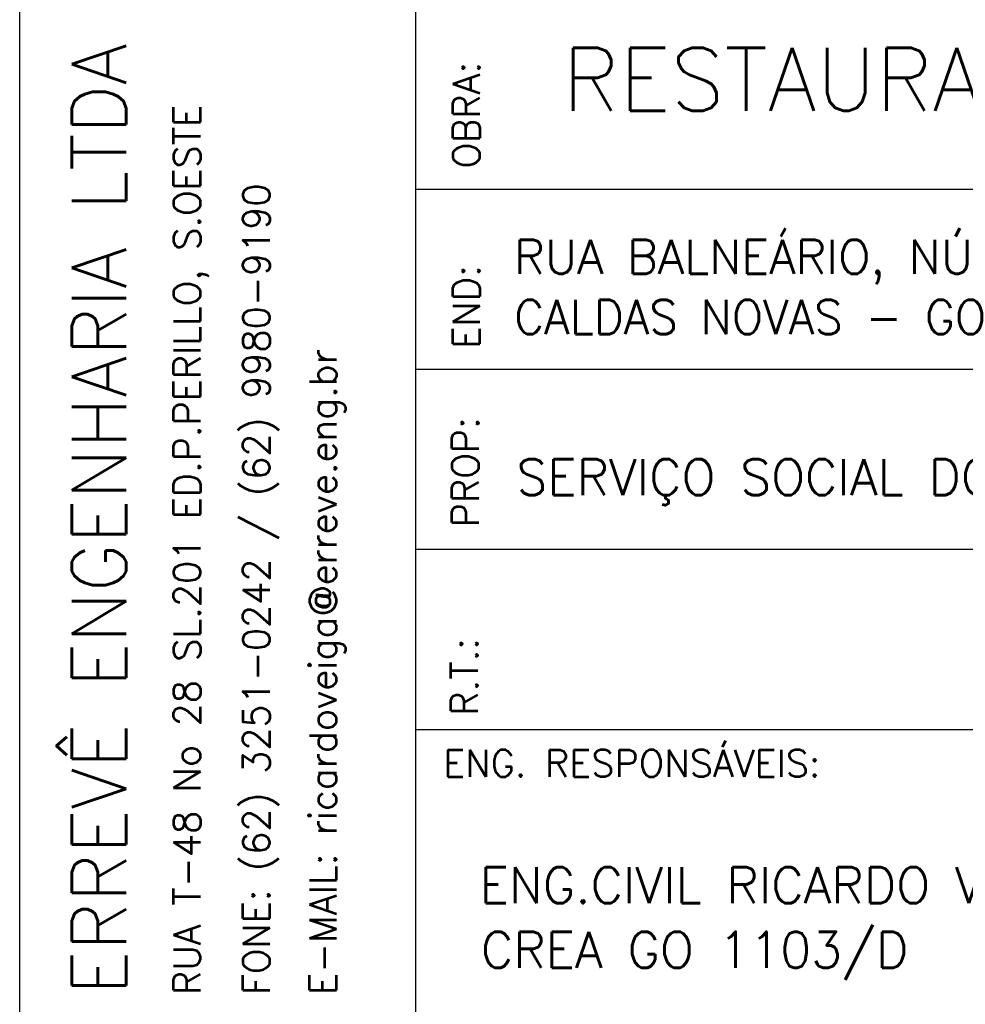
# Model space of a CAD drawing. Extents: x 0 to 84.1, y 0 to 59.4.
# Tile 11 of 17: x 67.1 to 72.4, y 3.4 to 8.8. Entities that reach past the tile are written whole.
import ezdxf

# ---------------------------------------------------------------- set-up
doc = ezdxf.new("R2010")
doc.units = 0
for name, color, linetype in [('1', 7, 'CONTINUOUS'), ('4', 4, 'CONTINUOUS'), ('8', 8, 'CONTINUOUS')]:
    doc.layers.add(name, color=color, linetype=linetype)
doc.styles.get("Standard").update_dxf_attribs({"font": 'ROMANS.SHX'})

msp = doc.modelspace()

# ---------------------------------------------------------------- linework, layer by layer
at = {"layer": '1', "linetype": 'CONTINUOUS'}
for p, q in [((69.299217, 1.000003), (69.299217, 11.000115)), ((69.299217, 1.000003), (69.299217, 11.000115)), ((69.299217, 1.000003), (69.299217, 11.000115)), ((69.299217, 1), (69.299217, 11.000112)), ((69.299217, 6.800067), (69.299217, 7.89992)), ((69.299217, 6.800067), (69.299217, 7.89992)), ((69.299217, 6.800067), (69.299217, 7.89992)), ((69.299217, 6.800064), (69.299217, 7.899918)), ((69.299217, 7.899918), (83.099998, 7.899918)), ((69.299217, 6.90007), (83.099998, 6.90007)), ((69.299217, 5.899948), (83.099998, 5.899948)), ((69.299217, 4.500018), (69.299217, 5.699969)), ((69.299217, 4.500018), (69.299217, 5.699969)), ((69.299217, 4.500018), (69.299217, 5.699969)), ((69.299217, 4.500015), (69.299217, 5.699966)), ((69.299217, 4.900009), (80.582166, 4.900009))]:
    msp.add_line(p, q, dxfattribs=at)
at = {"layer": '8', "linetype": 'CONTINUOUS'}
msp.add_lwpolyline([(67.099998, 1), (67.099998, 11.000112), (83.099998, 11.000112)], dxfattribs=at)

# ---------------------------------------------------------------- texts
at = {"layer": '1', "linetype": 'CONTINUOUS'}
for s, rotation, p in [('OBRA:', 90, (69.655662, 8.015884)), ('RUA T-48 No 28 SL.201 ED.P.PERILLO, S.OESTE', -270, (68.104331, 3.425163)), ('END:', 90, (69.655662, 7.01506)), ('FONE: (62) 3251-0242 / (62) 9980-9190', 90, (68.489004, 3.425133)), ('E-MAIL: ricardoveiga@erreve.eng.br', 90, (68.859445, 3.425133)), ('PROP:', 90, (69.649391, 6.022415)), ('R.T.:', 90, (69.644721, 4.976242))]:
    msp.add_text(s, height=0.15, rotation=rotation, dxfattribs=at).set_placement(p)
for s, height, p in [('RUA BALNEÁRIO, NÚMERO 600, SETOR TURISTA I', 0.19, (69.845572, 7.429606)), ('CALDAS NOVAS - GO', 0.19, (69.845572, 7.095233)), ('SERVIÇO SOCIAL DO COMÉRCIO-SESC CALDAS NOVAS', 0.2, (69.858241, 6.201439)), ('ENG. RESPONSÁVEIS:', 0.15, (69.451286, 4.636337)), ('ENG.CIVIL RICARDO VEIGA', 0.2, (69.653472, 3.934265)), ('CREA GO 1103/D', 0.2, (69.661125, 3.575866))]:
    msp.add_text(s, height=height, dxfattribs=at).set_placement(p)
at = {"layer": '4', "linetype": 'CONTINUOUS'}
msp.add_text('RESTAURANTE SESC CALDAS NOVAS', height=0.35, dxfattribs=at).set_placement((70.114173, 8.33551))
msp.add_text('ERREVÊ ENGENHARIA LTDA', height=0.3, rotation=90, dxfattribs=at).set_placement((67.69036, 3.42547))

doc.saveas('drawing.dxf')
